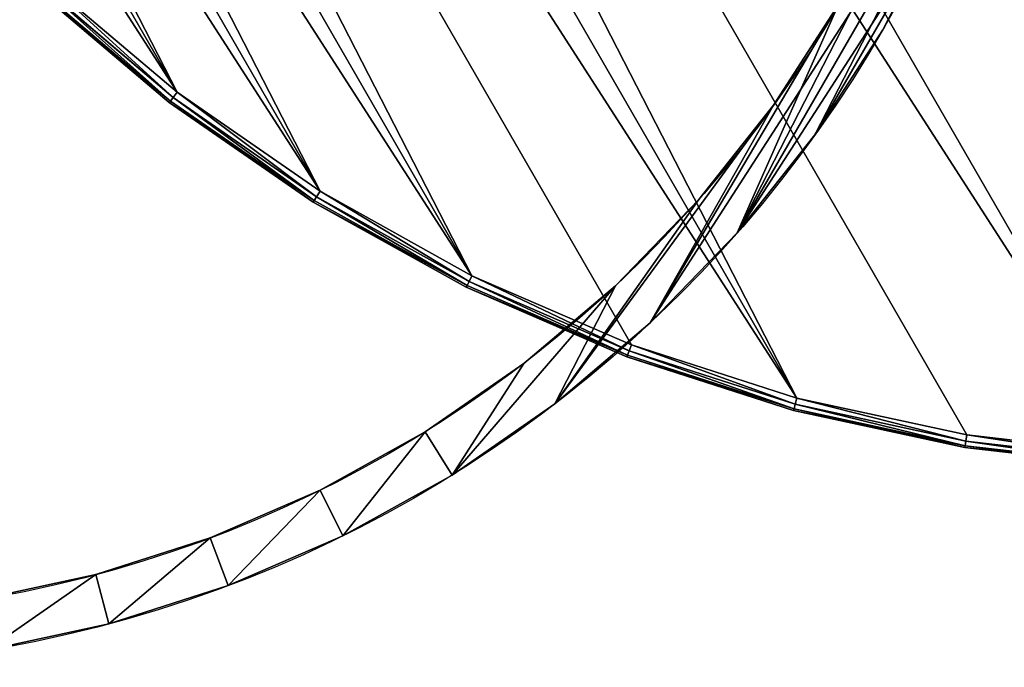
# Model space of a CAD drawing. Extents: x 0 to 457, y -4 to 453.
# Tile 3 of 256: x 156 to 233, y 33 to 84. Entities that reach past the tile are written whole.
import ezdxf

# ---------------------------------------------------------------- set-up
doc = ezdxf.new("R2010")
doc.units = 0
doc.layers.get('0').update_dxf_attribs({"color": 13, "linetype": 'CONTINUOUS'})

# ---------------------------------------------------------------- blocks, each defined once
blk = doc.blocks.new('GROUP_1')
for p, q in [((29.289, 170.711), (29.289, 170.711, 4)), ((32.118, 167.882), (32.118, 167.882, 4)), ((22.699, 163.439), (22.699, 163.439, 4)), ((25.791, 160.902), (25.791, 160.902, 4)), ((16.853, 155.557), (16.853, 155.557, 4)), ((20.179, 153.335), (20.179, 153.335, 4)), ((11.808, 147.14), (11.808, 147.14, 4)), ((15.336, 145.254), (15.336, 145.254, 4)), ((7.612, 138.268), (7.612, 138.268, 4)), ((11.308, 136.738), (11.308, 136.738, 4)), ((4.306, 129.028), (4.306, 129.028, 4)), ((8.134, 127.867), (8.134, 127.867, 4)), ((1.921, 119.509), (1.921, 119.509, 4)), ((5.845, 118.729), (5.845, 118.729, 4)), ((0.482, 109.802), (0.482, 109.802, 4)), ((4.462, 109.41), (4.462, 109.41, 4)), ((0, 100), (0, 100, 4))]:
    blk.add_line(p, q)
for centre, radius in [((100, 100), 100), ((100, 100, 4), 100), ((100, 100), 96), ((100, 100, 4), 96)]:
    blk.add_circle(centre, radius)
mesh = blk.add_polyface()
corners = [(0.482, 109.802), (0.482, 90.198), (0, 100), (1.921, 119.509), (1.921, 80.491), (4.306, 129.028), (4, 100), (4.462, 109.41), (7.612, 138.268), (5.845, 118.729), (8.134, 127.867), (11.808, 147.14), (11.308, 136.738), (15.336, 145.254), (16.853, 155.557), (20.179, 153.335), (22.699, 163.439), (25.791, 160.902), (29.289, 170.711), (32.118, 167.882), (36.561, 177.301), (39.098, 174.209), (44.443, 183.147), (46.665, 179.821), (52.86, 188.192), (54.746, 184.664), (61.732, 192.388), (63.262, 188.692), (70.972, 195.694), (72.133, 191.866), (80.491, 198.079), (81.271, 194.155), (90.198, 199.518), (90.59, 195.538), (100, 200), (100, 196), (109.802, 199.518), (109.41, 195.538), (118.729, 194.155), (119.509, 198.079), (127.867, 191.866), (129.028, 195.694), (136.738, 188.692), (138.268, 192.388), (145.254, 184.664), (147.14, 188.192), (153.335, 179.821), (155.557, 183.147), (160.902, 174.209), (163.439, 177.301), (167.882, 167.882), (170.711, 170.711), (174.209, 160.902), (177.301, 163.439), (179.821, 153.335), (183.147, 155.557), (184.664, 145.254), (188.192, 147.14), (188.692, 136.738), (192.388, 138.268), (191.866, 127.867), (194.155, 118.729), (195.694, 129.028), (195.538, 109.41), (196, 100), (198.079, 119.509), (4.306, 70.972), (4.462, 90.59), (7.612, 61.732), (5.845, 81.271), (8.134, 72.133), (11.808, 52.86), (11.308, 63.262), (15.336, 54.746), (16.853, 44.443), (20.179, 46.665), (22.699, 36.561), (25.791, 39.098), (29.289, 29.289), (32.118, 32.118), (36.561, 22.699), (39.098, 25.791), (44.443, 16.853), (46.665, 20.179), (52.86, 11.808), (54.746, 15.336), (61.732, 7.612), (63.262, 11.308), (70.972, 4.306), (72.133, 8.134), (80.491, 1.921), (81.271, 5.845), (90.198, 0.482), (90.59, 4.462), (100, 0), (100, 4), (109.802, 0.482), (109.41, 4.462), (118.729, 5.845), (119.509, 1.921), (127.867, 8.134), (129.028, 4.306), (136.738, 11.308), (138.268, 7.612), (145.254, 15.336), (147.14, 11.808), (153.335, 20.179), (155.557, 16.853), (160.902, 25.791), (163.439, 22.699), (167.882, 32.118), (170.711, 29.289), (174.209, 39.098), (177.301, 36.561), (179.821, 46.665), (183.147, 44.443), (184.664, 54.746), (188.192, 52.86), (188.692, 63.262), (192.388, 61.732), (191.866, 72.133), (194.155, 81.271), (195.694, 70.972), (195.538, 90.59), (198.079, 80.491), (199.518, 109.802), (199.518, 90.198), (200, 100)]
mesh.append_faces([[corners[k] for k in face] for face in [(0, 1, 2), (126, 125, 127)]], dxfattribs={"vtx0": -1})
mesh.append_faces([[corners[k] for k in face] for face in [(1, 3, 4), (6, 5, 7), (7, 8, 9), (9, 8, 10), (10, 11, 12), (12, 11, 13), (13, 14, 15), (15, 16, 17), (17, 18, 19), (19, 20, 21), (21, 22, 23), (23, 24, 25), (25, 26, 27), (27, 28, 29), (29, 30, 31), (31, 32, 33), (33, 34, 35), (35, 36, 37), (37, 36, 38), (38, 39, 40), (40, 41, 42), (42, 43, 44), (44, 45, 46), (46, 47, 48), (48, 49, 50), (50, 51, 52), (52, 53, 54), (54, 55, 56), (56, 57, 58), (58, 59, 60), (60, 59, 61), (61, 62, 63), (63, 62, 64), (66, 67, 68), (68, 70, 71), (71, 73, 74), (74, 75, 76), (76, 77, 78), (78, 79, 80), (80, 81, 82), (82, 83, 84), (84, 85, 86), (86, 87, 88), (88, 89, 90), (90, 91, 92), (92, 93, 94), (94, 95, 96), (96, 98, 99), (99, 100, 101), (101, 102, 103), (103, 104, 105), (105, 106, 107), (107, 108, 109), (109, 110, 111), (111, 112, 113), (113, 114, 115), (115, 116, 117), (117, 118, 119), (119, 121, 122), (122, 64, 124), (124, 125, 126)]], dxfattribs={"vtx0": -1, "vtx1": -1})
mesh.append_faces([[corners[k] for k in face] for face in [(4, 5, 6), (124, 64, 65)]], dxfattribs={"vtx0": -1, "vtx1": -1, "vtx2": -1})
mesh.append_faces([[corners[k] for k in face] for face in [(1, 0, 3), (4, 3, 5), (7, 5, 8), (10, 8, 11), (13, 11, 14), (15, 14, 16), (17, 16, 18), (19, 18, 20), (21, 20, 22), (23, 22, 24), (25, 24, 26), (27, 26, 28), (29, 28, 30), (31, 30, 32), (33, 32, 34), (35, 34, 36), (38, 36, 39), (40, 39, 41), (42, 41, 43), (44, 43, 45), (46, 45, 47), (48, 47, 49), (50, 49, 51), (52, 51, 53), (54, 53, 55), (56, 55, 57), (58, 57, 59), (61, 59, 62), (64, 62, 65), (6, 66, 4), (66, 6, 67), (68, 67, 69), (68, 69, 70), (71, 70, 72), (71, 72, 73), (74, 73, 75), (76, 75, 77), (78, 77, 79), (80, 79, 81), (82, 81, 83), (84, 83, 85), (86, 85, 87), (88, 87, 89), (90, 89, 91), (92, 91, 93), (94, 93, 95), (96, 95, 97), (96, 97, 98), (99, 98, 100), (101, 100, 102), (103, 102, 104), (105, 104, 106), (107, 106, 108), (109, 108, 110), (111, 110, 112), (113, 112, 114), (115, 114, 116), (117, 116, 118), (119, 118, 120), (119, 120, 121), (122, 121, 123), (122, 123, 64), (124, 65, 125)]], dxfattribs={"vtx0": -1, "vtx2": -1})
mesh = blk.add_polyface()
corners = [(0.482, 90.198, 4), (0.482, 109.802, 4), (0, 100, 4), (1.921, 80.491, 4), (1.921, 119.509, 4), (4.306, 70.972, 4), (4, 100, 4), (4.462, 90.59, 4), (7.612, 61.732, 4), (5.845, 81.271, 4), (8.134, 72.133, 4), (11.808, 52.86, 4), (11.308, 63.262, 4), (15.336, 54.746, 4), (16.853, 44.443, 4), (20.179, 46.665, 4), (22.699, 36.561, 4), (25.791, 39.098, 4), (29.289, 29.289, 4), (32.118, 32.118, 4), (36.561, 22.699, 4), (39.098, 25.791, 4), (44.443, 16.853, 4), (46.665, 20.179, 4), (52.86, 11.808, 4), (54.746, 15.336, 4), (61.732, 7.612, 4), (63.262, 11.308, 4), (70.972, 4.306, 4), (72.133, 8.134, 4), (80.491, 1.921, 4), (81.271, 5.845, 4), (90.198, 0.482, 4), (90.59, 4.462, 4), (100, 0, 4), (100, 4, 4), (109.802, 0.482, 4), (109.41, 4.462, 4), (118.729, 5.845, 4), (119.509, 1.921, 4), (127.867, 8.134, 4), (129.028, 4.306, 4), (136.738, 11.308, 4), (138.268, 7.612, 4), (145.254, 15.336, 4), (147.14, 11.808, 4), (153.335, 20.179, 4), (155.557, 16.853, 4), (160.902, 25.791, 4), (163.439, 22.699, 4), (167.882, 32.118, 4), (170.711, 29.289, 4), (174.209, 39.098, 4), (177.301, 36.561, 4), (179.821, 46.665, 4), (183.147, 44.443, 4), (184.664, 54.746, 4), (188.192, 52.86, 4), (188.692, 63.262, 4), (192.388, 61.732, 4), (191.866, 72.133, 4), (194.155, 81.271, 4), (195.694, 70.972, 4), (195.538, 90.59, 4), (196, 100, 4), (198.079, 80.491, 4), (4.306, 129.028, 4), (4.462, 109.41, 4), (7.612, 138.268, 4), (5.845, 118.729, 4), (8.134, 127.867, 4), (11.808, 147.14, 4), (11.308, 136.738, 4), (15.336, 145.254, 4), (16.853, 155.557, 4), (20.179, 153.335, 4), (22.699, 163.439, 4), (25.791, 160.902, 4), (29.289, 170.711, 4), (32.118, 167.882, 4), (36.561, 177.301, 4), (39.098, 174.209, 4), (44.443, 183.147, 4), (46.665, 179.821, 4), (52.86, 188.192, 4), (54.746, 184.664, 4), (61.732, 192.388, 4), (63.262, 188.692, 4), (70.972, 195.694, 4), (72.133, 191.866, 4), (80.491, 198.079, 4), (81.271, 194.155, 4), (90.198, 199.518, 4), (90.59, 195.538, 4), (100, 200, 4), (100, 196, 4), (109.41, 195.538, 4), (109.802, 199.518, 4), (118.729, 194.155, 4), (119.509, 198.079, 4), (127.867, 191.866, 4), (129.028, 195.694, 4), (136.738, 188.692, 4), (138.268, 192.388, 4), (145.254, 184.664, 4), (147.14, 188.192, 4), (153.335, 179.821, 4), (155.557, 183.147, 4), (160.902, 174.209, 4), (163.439, 177.301, 4), (167.882, 167.882, 4), (170.711, 170.711, 4), (174.209, 160.902, 4), (177.301, 163.439, 4), (179.821, 153.335, 4), (183.147, 155.557, 4), (184.664, 145.254, 4), (188.192, 147.14, 4), (188.692, 136.738, 4), (192.388, 138.268, 4), (191.866, 127.867, 4), (194.155, 118.729, 4), (195.694, 129.028, 4), (195.538, 109.41, 4), (198.079, 119.509, 4), (199.518, 90.198, 4), (199.518, 109.802, 4), (200, 100, 4)]
mesh.append_faces([[corners[k] for k in face] for face in [(0, 1, 2), (126, 125, 127)]], dxfattribs={"vtx0": -1})
mesh.append_faces([[corners[k] for k in face] for face in [(1, 3, 4), (6, 5, 7), (7, 8, 9), (9, 8, 10), (10, 11, 12), (12, 11, 13), (13, 14, 15), (15, 16, 17), (17, 18, 19), (19, 20, 21), (21, 22, 23), (23, 24, 25), (25, 26, 27), (27, 28, 29), (29, 30, 31), (31, 32, 33), (33, 34, 35), (35, 36, 37), (37, 36, 38), (38, 39, 40), (40, 41, 42), (42, 43, 44), (44, 45, 46), (46, 47, 48), (48, 49, 50), (50, 51, 52), (52, 53, 54), (54, 55, 56), (56, 57, 58), (58, 59, 60), (60, 59, 61), (61, 62, 63), (63, 62, 64), (66, 67, 68), (68, 70, 71), (71, 73, 74), (74, 75, 76), (76, 77, 78), (78, 79, 80), (80, 81, 82), (82, 83, 84), (84, 85, 86), (86, 87, 88), (88, 89, 90), (90, 91, 92), (92, 93, 94), (94, 96, 97), (97, 98, 99), (99, 100, 101), (101, 102, 103), (103, 104, 105), (105, 106, 107), (107, 108, 109), (109, 110, 111), (111, 112, 113), (113, 114, 115), (115, 116, 117), (117, 118, 119), (119, 121, 122), (122, 64, 124), (124, 125, 126)]], dxfattribs={"vtx0": -1, "vtx1": -1})
mesh.append_faces([[corners[k] for k in face] for face in [(4, 5, 6), (124, 64, 65)]], dxfattribs={"vtx0": -1, "vtx1": -1, "vtx2": -1})
mesh.append_faces([[corners[k] for k in face] for face in [(1, 0, 3), (4, 3, 5), (7, 5, 8), (10, 8, 11), (13, 11, 14), (15, 14, 16), (17, 16, 18), (19, 18, 20), (21, 20, 22), (23, 22, 24), (25, 24, 26), (27, 26, 28), (29, 28, 30), (31, 30, 32), (33, 32, 34), (35, 34, 36), (38, 36, 39), (40, 39, 41), (42, 41, 43), (44, 43, 45), (46, 45, 47), (48, 47, 49), (50, 49, 51), (52, 51, 53), (54, 53, 55), (56, 55, 57), (58, 57, 59), (61, 59, 62), (64, 62, 65), (6, 66, 4), (66, 6, 67), (68, 67, 69), (68, 69, 70), (71, 70, 72), (71, 72, 73), (74, 73, 75), (76, 75, 77), (78, 77, 79), (80, 79, 81), (82, 81, 83), (84, 83, 85), (86, 85, 87), (88, 87, 89), (90, 89, 91), (92, 91, 93), (94, 93, 95), (94, 95, 96), (97, 96, 98), (99, 98, 100), (101, 100, 102), (103, 102, 104), (105, 104, 106), (107, 106, 108), (109, 108, 110), (111, 110, 112), (113, 112, 114), (115, 114, 116), (117, 116, 118), (119, 118, 120), (119, 120, 121), (122, 121, 123), (122, 123, 64), (124, 65, 125)]], dxfattribs={"vtx0": -1, "vtx2": -1})
mesh = blk.add_polyface()
corners = [(29.289, 170.711, 4), (36.561, 177.301), (29.289, 170.711), (36.561, 177.301, 4)]
mesh.append_faces([[corners[k] for k in face] for face in [(0, 1, 2), (1, 0, 3)]], dxfattribs={"vtx0": -1})
mesh = blk.add_polyface()
corners = [(39.098, 174.209, 4), (32.118, 167.882), (39.098, 174.209), (32.118, 167.882, 4)]
mesh.append_faces([[corners[k] for k in face] for face in [(0, 1, 2), (1, 0, 3)]], dxfattribs={"vtx0": -1})
mesh = blk.add_polyface()
corners = [(29.289, 170.711, 4), (22.699, 163.439), (22.699, 163.439, 4), (29.289, 170.711)]
mesh.append_faces([[corners[k] for k in face] for face in [(0, 1, 2), (1, 0, 3)]], dxfattribs={"vtx0": -1})
mesh = blk.add_polyface()
corners = [(32.118, 167.882), (25.791, 160.902, 4), (25.791, 160.902), (32.118, 167.882, 4)]
mesh.append_faces([[corners[k] for k in face] for face in [(0, 1, 2), (1, 0, 3)]], dxfattribs={"vtx0": -1})
mesh = blk.add_polyface()
corners = [(22.699, 163.439, 4), (16.853, 155.557), (16.853, 155.557, 4), (22.699, 163.439)]
mesh.append_faces([[corners[k] for k in face] for face in [(0, 1, 2), (1, 0, 3)]], dxfattribs={"vtx0": -1})
mesh = blk.add_polyface()
corners = [(25.791, 160.902), (20.179, 153.335, 4), (20.179, 153.335), (25.791, 160.902, 4)]
mesh.append_faces([[corners[k] for k in face] for face in [(0, 1, 2), (1, 0, 3)]], dxfattribs={"vtx0": -1})
mesh = blk.add_polyface()
corners = [(16.853, 155.557, 4), (11.808, 147.14), (11.808, 147.14, 4), (16.853, 155.557)]
mesh.append_faces([[corners[k] for k in face] for face in [(0, 1, 2), (1, 0, 3)]], dxfattribs={"vtx0": -1})
mesh = blk.add_polyface()
corners = [(20.179, 153.335), (15.336, 145.254, 4), (15.336, 145.254), (20.179, 153.335, 4)]
mesh.append_faces([[corners[k] for k in face] for face in [(0, 1, 2), (1, 0, 3)]], dxfattribs={"vtx0": -1})
mesh = blk.add_polyface()
corners = [(11.808, 147.14, 4), (7.612, 138.268), (7.612, 138.268, 4), (11.808, 147.14)]
mesh.append_faces([[corners[k] for k in face] for face in [(0, 1, 2), (1, 0, 3)]], dxfattribs={"vtx0": -1})
mesh = blk.add_polyface()
corners = [(15.336, 145.254), (11.308, 136.738, 4), (11.308, 136.738), (15.336, 145.254, 4)]
mesh.append_faces([[corners[k] for k in face] for face in [(0, 1, 2), (1, 0, 3)]], dxfattribs={"vtx0": -1})
mesh = blk.add_polyface()
corners = [(7.612, 138.268, 4), (4.306, 129.028), (4.306, 129.028, 4), (7.612, 138.268)]
mesh.append_faces([[corners[k] for k in face] for face in [(0, 1, 2), (1, 0, 3)]], dxfattribs={"vtx0": -1})
mesh = blk.add_polyface()
corners = [(11.308, 136.738), (8.134, 127.867, 4), (8.134, 127.867), (11.308, 136.738, 4)]
mesh.append_faces([[corners[k] for k in face] for face in [(0, 1, 2), (1, 0, 3)]], dxfattribs={"vtx0": -1})
mesh = blk.add_polyface()
corners = [(4.306, 129.028, 4), (1.921, 119.509), (1.921, 119.509, 4), (4.306, 129.028)]
mesh.append_faces([[corners[k] for k in face] for face in [(0, 1, 2), (1, 0, 3)]], dxfattribs={"vtx0": -1})
mesh = blk.add_polyface()
corners = [(8.134, 127.867), (5.845, 118.729, 4), (5.845, 118.729), (8.134, 127.867, 4)]
mesh.append_faces([[corners[k] for k in face] for face in [(0, 1, 2), (1, 0, 3)]], dxfattribs={"vtx0": -1})
mesh = blk.add_polyface()
corners = [(1.921, 119.509, 4), (0.482, 109.802), (0.482, 109.802, 4), (1.921, 119.509)]
mesh.append_faces([[corners[k] for k in face] for face in [(0, 1, 2), (1, 0, 3)]], dxfattribs={"vtx0": -1})
mesh = blk.add_polyface()
corners = [(5.845, 118.729), (4.462, 109.41, 4), (4.462, 109.41), (5.845, 118.729, 4)]
mesh.append_faces([[corners[k] for k in face] for face in [(0, 1, 2), (1, 0, 3)]], dxfattribs={"vtx0": -1})
mesh = blk.add_polyface()
corners = [(0.482, 109.802, 4), (0, 100), (0, 100, 4), (0.482, 109.802)]
mesh.append_faces([[corners[k] for k in face] for face in [(0, 1, 2), (1, 0, 3)]], dxfattribs={"vtx0": -1})
mesh = blk.add_polyface()
corners = [(4.462, 109.41), (4, 100, 4), (4, 100), (4.462, 109.41, 4)]
mesh.append_faces([[corners[k] for k in face] for face in [(0, 1, 2), (1, 0, 3)]], dxfattribs={"vtx0": -1})
mesh = blk.add_polyface()
corners = [(0, 100, 4), (0.482, 90.198), (0.482, 90.198, 4), (0, 100)]
mesh.append_faces([[corners[k] for k in face] for face in [(0, 1, 2), (1, 0, 3)]], dxfattribs={"vtx0": -1})
blk = doc.blocks.new('GROUP_14')
for p, q in [((29.289, 170.711), (29.289, 170.711, 67)), ((22.699, 163.439), (22.699, 163.439, 67)), ((16.853, 155.557), (16.853, 155.557, 67)), ((11.808, 147.14), (11.808, 147.14, 67)), ((7.612, 138.268), (7.612, 138.268, 67)), ((4.306, 129.028), (4.306, 129.028, 67)), ((1.921, 119.509), (1.921, 119.509, 67)), ((0.482, 109.802), (0.482, 109.802, 67)), ((0, 100), (0, 100, 67))]:
    blk.add_line(p, q)
for centre in [(100, 100), (100, 100, 67)]:
    blk.add_circle(centre, 100)
mesh = blk.add_polyface()
corners = [(29.289, 170.711, 67), (36.561, 177.301), (29.289, 170.711), (36.561, 177.301, 67)]
mesh.append_faces([[corners[k] for k in face] for face in [(0, 1, 2), (1, 0, 3)]], dxfattribs={"vtx0": -1})
mesh = blk.add_polyface()
corners = [(29.289, 170.711, 67), (22.699, 163.439), (22.699, 163.439, 67), (29.289, 170.711)]
mesh.append_faces([[corners[k] for k in face] for face in [(0, 1, 2), (1, 0, 3)]], dxfattribs={"vtx0": -1})
mesh = blk.add_polyface()
corners = [(22.699, 163.439, 67), (16.853, 155.557), (16.853, 155.557, 67), (22.699, 163.439)]
mesh.append_faces([[corners[k] for k in face] for face in [(0, 1, 2), (1, 0, 3)]], dxfattribs={"vtx0": -1})
mesh = blk.add_polyface()
corners = [(16.853, 155.557, 67), (11.808, 147.14), (11.808, 147.14, 67), (16.853, 155.557)]
mesh.append_faces([[corners[k] for k in face] for face in [(0, 1, 2), (1, 0, 3)]], dxfattribs={"vtx0": -1})
mesh = blk.add_polyface()
corners = [(11.808, 147.14, 67), (7.612, 138.268), (7.612, 138.268, 67), (11.808, 147.14)]
mesh.append_faces([[corners[k] for k in face] for face in [(0, 1, 2), (1, 0, 3)]], dxfattribs={"vtx0": -1})
mesh = blk.add_polyface()
corners = [(7.612, 138.268, 67), (4.306, 129.028), (4.306, 129.028, 67), (7.612, 138.268)]
mesh.append_faces([[corners[k] for k in face] for face in [(0, 1, 2), (1, 0, 3)]], dxfattribs={"vtx0": -1})
mesh = blk.add_polyface()
corners = [(4.306, 129.028, 67), (1.921, 119.509), (1.921, 119.509, 67), (4.306, 129.028)]
mesh.append_faces([[corners[k] for k in face] for face in [(0, 1, 2), (1, 0, 3)]], dxfattribs={"vtx0": -1})
mesh = blk.add_polyface()
corners = [(1.921, 119.509, 67), (0.482, 109.802), (0.482, 109.802, 67), (1.921, 119.509)]
mesh.append_faces([[corners[k] for k in face] for face in [(0, 1, 2), (1, 0, 3)]], dxfattribs={"vtx0": -1})
mesh = blk.add_polyface()
corners = [(0.482, 109.802, 67), (0, 100), (0, 100, 67), (0.482, 109.802)]
mesh.append_faces([[corners[k] for k in face] for face in [(0, 1, 2), (1, 0, 3)]], dxfattribs={"vtx0": -1})
mesh = blk.add_polyface()
corners = [(0, 100, 67), (0.482, 90.198), (0.482, 90.198, 67), (0, 100)]
mesh.append_faces([[corners[k] for k in face] for face in [(0, 1, 2), (1, 0, 3)]], dxfattribs={"vtx0": -1})
blk = doc.blocks.new('COMPONENT_9')
for name, p in [('GROUP_1', (0, 0)), ('GROUP_14', (0, 0, 89)), ('GROUP_1', (0, 0, 156)), ('GROUP_1', (0, 0, 71)), ('GROUP_14', (0, 0, 4)), ('GROUP_1', (0, 0, 85))]:
    blk.add_blockref(name, p)
blk = doc.blocks.new('GROUP_3')
for p, q in [((10.657, 86.424, 25), (6.028, 99.36, 25)), ((6.028, 99.36, 1), (10.657, 86.424, 1)), ((10.781, 86.476, 0.5), (6.157, 99.399, 0.5)), ((10.781, 86.476, 25.5), (6.157, 99.399, 25.5)), ((11.119, 86.616, 0.134), (6.507, 99.505, 0.134)), ((11.119, 86.616, 25.866), (6.507, 99.505, 25.866)), ((6.986, 99.651), (11.582, 86.807)), ((6.986, 99.651, 26), (11.582, 86.807, 26)), ((11.119, 86.616, 0.134), (10.781, 86.476, 0.5)), ((11.119, 86.616, 25.866), (10.781, 86.476, 25.5)), ((11.582, 86.807), (11.119, 86.616, 0.134)), ((11.582, 86.807, 26), (11.119, 86.616, 25.866)), ((16.973, 74.24, 0.134), (11.119, 86.616, 0.134)), ((16.973, 74.24, 25.866), (11.119, 86.616, 25.866)), ((11.582, 86.807), (17.414, 74.476)), ((11.582, 86.807, 26), (17.414, 74.476, 26)), ((10.781, 86.476, 0.5), (10.657, 86.424, 1)), ((10.781, 86.476, 25.5), (10.657, 86.424, 25)), ((16.531, 74.004, 25), (10.657, 86.424, 25)), ((10.657, 86.424, 1), (10.657, 86.424, 25)), ((10.657, 86.424, 1), (16.531, 74.004, 1)), ((16.649, 74.068, 0.5), (10.781, 86.476, 0.5)), ((16.649, 74.068, 25.5), (10.781, 86.476, 25.5)), ((16.973, 74.24, 0.134), (16.649, 74.068, 0.5)), ((16.973, 74.24, 25.866), (16.649, 74.068, 25.5)), ((17.414, 74.476), (16.973, 74.24, 0.134)), ((17.414, 74.476, 26), (16.973, 74.24, 25.866)), ((24.01, 62.498, 0.134), (16.973, 74.24, 0.134)), ((24.01, 62.498, 25.866), (16.973, 74.24, 25.866)), ((17.414, 74.476), (24.427, 62.776)), ((17.414, 74.476, 26), (24.427, 62.776, 26)), ((16.649, 74.068, 0.5), (16.531, 74.004, 1)), ((16.649, 74.068, 25.5), (16.531, 74.004, 25)), ((16.531, 74.004, 1), (16.531, 74.004, 25)), ((23.594, 62.22, 25), (16.531, 74.004, 25)), ((16.531, 74.004, 1), (23.594, 62.22, 1)), ((23.706, 62.295, 0.5), (16.649, 74.068, 0.5)), ((23.706, 62.295, 25.5), (16.649, 74.068, 25.5)), ((24.427, 62.776), (24.01, 62.498, 0.134)), ((24.427, 62.776, 26), (24.01, 62.498, 25.866)), ((24.427, 62.776), (32.552, 51.82)), ((24.427, 62.776, 26), (32.552, 51.82, 26)), ((23.706, 62.295, 0.5), (23.594, 62.22, 1)), ((23.706, 62.295, 25.5), (23.594, 62.22, 25)), ((31.779, 51.185, 25), (23.594, 62.22, 25)), ((23.594, 62.22, 1), (23.594, 62.22, 25)), ((23.594, 62.22, 1), (31.779, 51.185, 1)), ((24.01, 62.498, 0.134), (23.706, 62.295, 0.5)), ((24.01, 62.498, 25.866), (23.706, 62.295, 25.5)), ((31.882, 51.27, 0.5), (23.706, 62.295, 0.5)), ((31.882, 51.27, 25.5), (23.706, 62.295, 25.5)), ((32.166, 51.503, 0.134), (24.01, 62.498, 0.134)), ((32.166, 51.503, 25.866), (24.01, 62.498, 25.866)), ((32.552, 51.82), (32.166, 51.503, 0.134)), ((32.552, 51.82, 26), (32.166, 51.503, 25.866)), ((32.552, 51.82), (41.713, 41.713)), ((32.552, 51.82, 26), (41.713, 41.713, 26)), ((31.882, 51.27, 0.5), (31.779, 51.185, 1)), ((31.882, 51.27, 25.5), (31.779, 51.185, 25)), ((41.005, 41.005, 25), (31.779, 51.185, 25)), ((31.779, 51.185, 1), (31.779, 51.185, 25)), ((31.779, 51.185, 1), (41.005, 41.005, 1)), ((32.166, 51.503, 0.134), (31.882, 51.27, 0.5)), ((32.166, 51.503, 25.866), (31.882, 51.27, 25.5)), ((41.1, 41.1, 0.5), (31.882, 51.27, 0.5)), ((41.1, 41.1, 25.5), (31.882, 51.27, 25.5)), ((41.359, 41.359, 0.134), (32.166, 51.503, 0.134)), ((41.359, 41.359, 25.866), (32.166, 51.503, 25.866)), ((41.1, 41.1, 0.5), (41.005, 41.005, 1)), ((41.1, 41.1, 25.5), (41.005, 41.005, 25)), ((41.005, 41.005, 1), (41.005, 41.005, 25)), ((51.185, 31.779, 25), (41.005, 41.005, 25)), ((41.005, 41.005, 1), (51.185, 31.779, 1)), ((41.359, 41.359, 0.134), (41.1, 41.1, 0.5)), ((41.359, 41.359, 25.866), (41.1, 41.1, 25.5)), ((51.27, 31.882, 0.5), (41.1, 41.1, 0.5)), ((51.27, 31.882, 25.5), (41.1, 41.1, 25.5)), ((41.713, 41.713), (41.359, 41.359, 0.134)), ((41.713, 41.713, 26), (41.359, 41.359, 25.866)), ((51.503, 32.166, 0.134), (41.359, 41.359, 0.134)), ((51.503, 32.166, 25.866), (41.359, 41.359, 25.866)), ((41.713, 41.713), (51.82, 32.552)), ((41.713, 41.713, 26), (51.82, 32.552, 26)), ((51.82, 32.552), (51.503, 32.166, 0.134)), ((51.82, 32.552, 26), (51.503, 32.166, 25.866)), ((51.82, 32.552), (62.776, 24.427)), ((51.82, 32.552, 26), (62.776, 24.427, 26)), ((51.27, 31.882, 0.5), (51.185, 31.779, 1)), ((51.27, 31.882, 25.5), (51.185, 31.779, 25)), ((62.22, 23.594, 25), (51.185, 31.779, 25)), ((51.185, 31.779, 1), (51.185, 31.779, 25)), ((51.185, 31.779, 1), (62.22, 23.594, 1)), ((51.503, 32.166, 0.134), (51.27, 31.882, 0.5)), ((51.503, 32.166, 25.866), (51.27, 31.882, 25.5)), ((62.295, 23.706, 0.5), (51.27, 31.882, 0.5)), ((62.295, 23.706, 25.5), (51.27, 31.882, 25.5)), ((62.498, 24.01, 0.134), (51.503, 32.166, 0.134)), ((62.498, 24.01, 25.866), (51.503, 32.166, 25.866))]:
    blk.add_line(p, q)
mesh = blk.add_polyface()
corners = [(1.671, 153.624), (1.671, 126.376), (1.001, 140), (3.672, 167.117), (3.672, 112.883), (6.986, 180.349), (6.986, 99.651), (11.582, 193.193), (11.582, 86.807), (17.414, 205.524), (17.414, 74.476), (24.427, 217.224), (24.427, 62.776), (32.552, 228.18), (32.552, 51.82), (41.713, 41.713), (41.713, 238.287), (51.82, 247.448), (51.82, 32.552), (62.776, 24.427), (62.776, 255.573), (74.476, 17.414), (74.476, 262.586), (86.807, 268.418), (86.807, 11.582), (99.651, 273.014), (99.651, 6.986), (112.883, 276.328), (112.883, 3.672), (126.376, 278.329), (126.376, 1.671), (140, 278.999), (140, 1.001), (153.624, 278.329), (153.624, 1.671), (167.117, 276.328), (167.117, 3.672), (180.349, 273.014), (180.349, 6.986), (193.193, 11.582), (193.193, 268.418), (205.524, 262.586), (205.524, 17.414), (217.224, 255.573), (217.224, 24.427), (228.18, 247.448), (228.18, 32.552), (238.287, 238.287), (238.287, 41.713), (247.448, 228.18), (247.448, 51.82), (255.573, 62.776), (255.573, 217.224), (262.586, 74.476), (262.586, 205.524), (268.418, 193.193), (268.418, 86.807), (273.014, 180.349), (273.014, 99.651), (276.328, 167.117), (276.328, 112.883), (278.329, 153.624), (278.329, 126.376), (278.999, 140)]
mesh.append_faces([[corners[k] for k in face] for face in [(0, 1, 2), (62, 61, 63)]], dxfattribs={"vtx0": -1})
mesh.append_faces([[corners[k] for k in face] for face in [(1, 3, 4), (4, 5, 6), (6, 7, 8), (8, 9, 10), (10, 11, 12), (12, 13, 14), (14, 13, 15), (15, 17, 18), (18, 17, 19), (19, 20, 21), (21, 23, 24), (24, 25, 26), (26, 27, 28), (28, 29, 30), (30, 31, 32), (32, 33, 34), (34, 35, 36), (36, 37, 38), (38, 37, 39), (39, 41, 42), (42, 43, 44), (44, 45, 46), (46, 47, 48), (48, 49, 50), (50, 49, 51), (51, 52, 53), (53, 55, 56), (56, 57, 58), (58, 59, 60), (60, 61, 62)]], dxfattribs={"vtx0": -1, "vtx1": -1})
mesh.append_faces([[corners[k] for k in face] for face in [(1, 0, 3), (4, 3, 5), (6, 5, 7), (8, 7, 9), (10, 9, 11), (12, 11, 13), (15, 13, 16), (15, 16, 17), (19, 17, 20), (21, 20, 22), (21, 22, 23), (24, 23, 25), (26, 25, 27), (28, 27, 29), (30, 29, 31), (32, 31, 33), (34, 33, 35), (36, 35, 37), (39, 37, 40), (39, 40, 41), (42, 41, 43), (44, 43, 45), (46, 45, 47), (48, 47, 49), (51, 49, 52), (53, 52, 54), (53, 54, 55), (56, 55, 57), (58, 57, 59), (60, 59, 61)]], dxfattribs={"vtx0": -1, "vtx2": -1})
mesh = blk.add_polyface()
corners = [(1.671, 126.376, 26), (1.671, 153.624, 26), (1.001, 140, 26), (3.672, 112.883, 26), (3.672, 167.117, 26), (6.986, 99.651, 26), (6.986, 180.349, 26), (11.582, 86.807, 26), (11.582, 193.193, 26), (17.414, 74.476, 26), (17.414, 205.524, 26), (24.427, 62.776, 26), (24.427, 217.224, 26), (32.552, 228.18, 26), (32.552, 51.82, 26), (41.713, 41.713, 26), (41.713, 238.287, 26), (51.82, 247.448, 26), (51.82, 32.552, 26), (62.776, 24.427, 26), (62.776, 255.573, 26), (74.476, 17.414, 26), (74.476, 262.586, 26), (86.807, 268.418, 26), (86.807, 11.582, 26), (99.651, 273.014, 26), (99.651, 6.986, 26), (112.883, 3.672, 26), (112.883, 276.328, 26), (126.376, 1.671, 26), (126.376, 278.329, 26), (140, 1.001, 26), (140, 278.999, 26), (153.624, 1.671, 26), (153.624, 278.329, 26), (167.117, 3.672, 26), (167.117, 276.328, 26), (180.349, 6.986, 26), (180.349, 273.014, 26), (193.193, 11.582, 26), (193.193, 268.418, 26), (205.524, 262.586, 26), (205.524, 17.414, 26), (217.224, 24.427, 26), (217.224, 255.573, 26), (228.18, 247.448, 26), (228.18, 32.552, 26), (238.287, 41.713, 26), (238.287, 238.287, 26), (247.448, 228.18, 26), (247.448, 51.82, 26), (255.573, 62.776, 26), (255.573, 217.224, 26), (262.586, 74.476, 26), (262.586, 205.524, 26), (268.418, 193.193, 26), (268.418, 86.807, 26), (273.014, 99.651, 26), (273.014, 180.349, 26), (276.328, 167.117, 26), (276.328, 112.883, 26), (278.329, 126.376, 26), (278.329, 153.624, 26), (278.999, 140, 26)]
mesh.append_faces([[corners[k] for k in face] for face in [(0, 1, 2), (62, 61, 63)]], dxfattribs={"vtx0": -1})
mesh.append_faces([[corners[k] for k in face] for face in [(1, 3, 4), (4, 5, 6), (6, 7, 8), (8, 9, 10), (10, 11, 12), (12, 11, 13), (13, 15, 16), (16, 15, 17), (17, 19, 20), (20, 21, 22), (22, 21, 23), (23, 24, 25), (25, 27, 28), (28, 29, 30), (30, 31, 32), (32, 33, 34), (34, 35, 36), (36, 37, 38), (38, 39, 40), (40, 39, 41), (41, 43, 44), (44, 43, 45), (45, 47, 48), (48, 47, 49), (49, 51, 52), (52, 53, 54), (54, 53, 55), (55, 57, 58), (58, 57, 59), (59, 61, 62)]], dxfattribs={"vtx0": -1, "vtx1": -1})
mesh.append_faces([[corners[k] for k in face] for face in [(1, 0, 3), (4, 3, 5), (6, 5, 7), (8, 7, 9), (10, 9, 11), (13, 11, 14), (13, 14, 15), (17, 15, 18), (17, 18, 19), (20, 19, 21), (23, 21, 24), (25, 24, 26), (25, 26, 27), (28, 27, 29), (30, 29, 31), (32, 31, 33), (34, 33, 35), (36, 35, 37), (38, 37, 39), (41, 39, 42), (41, 42, 43), (45, 43, 46), (45, 46, 47), (49, 47, 50), (49, 50, 51), (52, 51, 53), (55, 53, 56), (55, 56, 57), (59, 57, 60), (59, 60, 61)]], dxfattribs={"vtx0": -1, "vtx2": -1})
mesh = blk.add_polyface()
corners = [(6.028, 99.36, 1), (10.781, 86.476, 0.5), (10.657, 86.424, 1), (6.157, 99.399, 0.5)]
mesh.append_faces([[corners[k] for k in face] for face in [(0, 1, 2), (1, 0, 3)]], dxfattribs={"vtx0": -1})
mesh = blk.add_polyface()
corners = [(10.781, 86.476, 25.5), (6.028, 99.36, 25), (10.657, 86.424, 25), (6.157, 99.399, 25.5)]
mesh.append_faces([[corners[k] for k in face] for face in [(0, 1, 2), (1, 0, 3)]], dxfattribs={"vtx0": -1})
mesh = blk.add_polyface()
corners = [(6.028, 99.36, 25), (10.657, 86.424, 1), (10.657, 86.424, 25), (6.028, 99.36, 1)]
mesh.append_faces([[corners[k] for k in face] for face in [(0, 1, 2), (1, 0, 3)]], dxfattribs={"vtx0": -1})
mesh = blk.add_polyface()
corners = [(6.507, 99.505, 0.134), (10.781, 86.476, 0.5), (6.157, 99.399, 0.5), (11.119, 86.616, 0.134)]
mesh.append_faces([[corners[k] for k in face] for face in [(0, 1, 2), (1, 0, 3)]], dxfattribs={"vtx0": -1})
mesh = blk.add_polyface()
corners = [(10.781, 86.476, 25.5), (6.507, 99.505, 25.866), (6.157, 99.399, 25.5), (11.119, 86.616, 25.866)]
mesh.append_faces([[corners[k] for k in face] for face in [(0, 1, 2), (1, 0, 3)]], dxfattribs={"vtx0": -1})
mesh = blk.add_polyface()
corners = [(6.986, 99.651), (11.119, 86.616, 0.134), (6.507, 99.505, 0.134), (11.582, 86.807)]
mesh.append_faces([[corners[k] for k in face] for face in [(0, 1, 2), (1, 0, 3)]], dxfattribs={"vtx0": -1})
mesh = blk.add_polyface()
corners = [(11.119, 86.616, 25.866), (6.986, 99.651, 26), (6.507, 99.505, 25.866), (11.582, 86.807, 26)]
mesh.append_faces([[corners[k] for k in face] for face in [(0, 1, 2), (1, 0, 3)]], dxfattribs={"vtx0": -1})
mesh = blk.add_polyface()
corners = [(11.119, 86.616, 0.134), (16.649, 74.068, 0.5), (10.781, 86.476, 0.5), (16.973, 74.24, 0.134)]
mesh.append_faces([[corners[k] for k in face] for face in [(0, 1, 2), (1, 0, 3)]], dxfattribs={"vtx0": -1})
mesh = blk.add_polyface()
corners = [(16.649, 74.068, 25.5), (11.119, 86.616, 25.866), (10.781, 86.476, 25.5), (16.973, 74.24, 25.866)]
mesh.append_faces([[corners[k] for k in face] for face in [(0, 1, 2), (1, 0, 3)]], dxfattribs={"vtx0": -1})
mesh = blk.add_polyface()
corners = [(11.582, 86.807), (16.973, 74.24, 0.134), (11.119, 86.616, 0.134), (17.414, 74.476)]
mesh.append_faces([[corners[k] for k in face] for face in [(0, 1, 2), (1, 0, 3)]], dxfattribs={"vtx0": -1})
mesh = blk.add_polyface()
corners = [(16.973, 74.24, 25.866), (11.582, 86.807, 26), (11.119, 86.616, 25.866), (17.414, 74.476, 26)]
mesh.append_faces([[corners[k] for k in face] for face in [(0, 1, 2), (1, 0, 3)]], dxfattribs={"vtx0": -1})
mesh = blk.add_polyface()
corners = [(10.657, 86.424, 1), (16.649, 74.068, 0.5), (16.531, 74.004, 1), (10.781, 86.476, 0.5)]
mesh.append_faces([[corners[k] for k in face] for face in [(0, 1, 2), (1, 0, 3)]], dxfattribs={"vtx0": -1})
mesh = blk.add_polyface()
corners = [(16.649, 74.068, 25.5), (10.657, 86.424, 25), (16.531, 74.004, 25), (10.781, 86.476, 25.5)]
mesh.append_faces([[corners[k] for k in face] for face in [(0, 1, 2), (1, 0, 3)]], dxfattribs={"vtx0": -1})
mesh = blk.add_polyface()
corners = [(10.657, 86.424, 25), (16.531, 74.004, 1), (16.531, 74.004, 25), (10.657, 86.424, 1)]
mesh.append_faces([[corners[k] for k in face] for face in [(0, 1, 2), (1, 0, 3)]], dxfattribs={"vtx0": -1})
mesh = blk.add_polyface()
corners = [(16.973, 74.24, 0.134), (23.706, 62.295, 0.5), (16.649, 74.068, 0.5), (24.01, 62.498, 0.134)]
mesh.append_faces([[corners[k] for k in face] for face in [(0, 1, 2), (1, 0, 3)]], dxfattribs={"vtx0": -1})
mesh = blk.add_polyface()
corners = [(23.706, 62.295, 25.5), (16.973, 74.24, 25.866), (16.649, 74.068, 25.5), (24.01, 62.498, 25.866)]
mesh.append_faces([[corners[k] for k in face] for face in [(0, 1, 2), (1, 0, 3)]], dxfattribs={"vtx0": -1})
mesh = blk.add_polyface()
corners = [(17.414, 74.476), (24.01, 62.498, 0.134), (16.973, 74.24, 0.134), (24.427, 62.776)]
mesh.append_faces([[corners[k] for k in face] for face in [(0, 1, 2), (1, 0, 3)]], dxfattribs={"vtx0": -1})
mesh = blk.add_polyface()
corners = [(24.01, 62.498, 25.866), (17.414, 74.476, 26), (16.973, 74.24, 25.866), (24.427, 62.776, 26)]
mesh.append_faces([[corners[k] for k in face] for face in [(0, 1, 2), (1, 0, 3)]], dxfattribs={"vtx0": -1})
mesh = blk.add_polyface()
corners = [(16.531, 74.004, 1), (23.706, 62.295, 0.5), (23.594, 62.22, 1), (16.649, 74.068, 0.5)]
mesh.append_faces([[corners[k] for k in face] for face in [(0, 1, 2), (1, 0, 3)]], dxfattribs={"vtx0": -1})
mesh = blk.add_polyface()
corners = [(23.706, 62.295, 25.5), (16.531, 74.004, 25), (23.594, 62.22, 25), (16.649, 74.068, 25.5)]
mesh.append_faces([[corners[k] for k in face] for face in [(0, 1, 2), (1, 0, 3)]], dxfattribs={"vtx0": -1})
mesh = blk.add_polyface()
corners = [(16.531, 74.004, 25), (23.594, 62.22, 1), (23.594, 62.22, 25), (16.531, 74.004, 1)]
mesh.append_faces([[corners[k] for k in face] for face in [(0, 1, 2), (1, 0, 3)]], dxfattribs={"vtx0": -1})
mesh = blk.add_polyface()
corners = [(24.427, 62.776), (32.166, 51.503, 0.134), (24.01, 62.498, 0.134), (32.552, 51.82)]
mesh.append_faces([[corners[k] for k in face] for face in [(0, 1, 2), (1, 0, 3)]], dxfattribs={"vtx0": -1})
mesh = blk.add_polyface()
corners = [(32.166, 51.503, 25.866), (24.427, 62.776, 26), (24.01, 62.498, 25.866), (32.552, 51.82, 26)]
mesh.append_faces([[corners[k] for k in face] for face in [(0, 1, 2), (1, 0, 3)]], dxfattribs={"vtx0": -1})
mesh = blk.add_polyface()
corners = [(23.594, 62.22, 1), (31.882, 51.27, 0.5), (31.779, 51.185, 1), (23.706, 62.295, 0.5)]
mesh.append_faces([[corners[k] for k in face] for face in [(0, 1, 2), (1, 0, 3)]], dxfattribs={"vtx0": -1})
mesh = blk.add_polyface()
corners = [(31.882, 51.27, 25.5), (23.594, 62.22, 25), (31.779, 51.185, 25), (23.706, 62.295, 25.5)]
mesh.append_faces([[corners[k] for k in face] for face in [(0, 1, 2), (1, 0, 3)]], dxfattribs={"vtx0": -1})
mesh = blk.add_polyface()
corners = [(23.594, 62.22, 25), (31.779, 51.185, 1), (31.779, 51.185, 25), (23.594, 62.22, 1)]
mesh.append_faces([[corners[k] for k in face] for face in [(0, 1, 2), (1, 0, 3)]], dxfattribs={"vtx0": -1})
mesh = blk.add_polyface()
corners = [(24.01, 62.498, 0.134), (31.882, 51.27, 0.5), (23.706, 62.295, 0.5), (32.166, 51.503, 0.134)]
mesh.append_faces([[corners[k] for k in face] for face in [(0, 1, 2), (1, 0, 3)]], dxfattribs={"vtx0": -1})
mesh = blk.add_polyface()
corners = [(31.882, 51.27, 25.5), (24.01, 62.498, 25.866), (23.706, 62.295, 25.5), (32.166, 51.503, 25.866)]
mesh.append_faces([[corners[k] for k in face] for face in [(0, 1, 2), (1, 0, 3)]], dxfattribs={"vtx0": -1})
mesh = blk.add_polyface()
corners = [(32.552, 51.82), (41.359, 41.359, 0.134), (32.166, 51.503, 0.134), (41.713, 41.713)]
mesh.append_faces([[corners[k] for k in face] for face in [(0, 1, 2), (1, 0, 3)]], dxfattribs={"vtx0": -1})
mesh = blk.add_polyface()
corners = [(41.359, 41.359, 25.866), (32.552, 51.82, 26), (32.166, 51.503, 25.866), (41.713, 41.713, 26)]
mesh.append_faces([[corners[k] for k in face] for face in [(0, 1, 2), (1, 0, 3)]], dxfattribs={"vtx0": -1})
mesh = blk.add_polyface()
corners = [(31.779, 51.185, 1), (41.1, 41.1, 0.5), (41.005, 41.005, 1), (31.882, 51.27, 0.5)]
mesh.append_faces([[corners[k] for k in face] for face in [(0, 1, 2), (1, 0, 3)]], dxfattribs={"vtx0": -1})
mesh = blk.add_polyface()
corners = [(41.1, 41.1, 25.5), (31.779, 51.185, 25), (41.005, 41.005, 25), (31.882, 51.27, 25.5)]
mesh.append_faces([[corners[k] for k in face] for face in [(0, 1, 2), (1, 0, 3)]], dxfattribs={"vtx0": -1})
mesh = blk.add_polyface()
corners = [(31.779, 51.185, 25), (41.005, 41.005, 1), (41.005, 41.005, 25), (31.779, 51.185, 1)]
mesh.append_faces([[corners[k] for k in face] for face in [(0, 1, 2), (1, 0, 3)]], dxfattribs={"vtx0": -1})
mesh = blk.add_polyface()
corners = [(32.166, 51.503, 0.134), (41.1, 41.1, 0.5), (31.882, 51.27, 0.5), (41.359, 41.359, 0.134)]
mesh.append_faces([[corners[k] for k in face] for face in [(0, 1, 2), (1, 0, 3)]], dxfattribs={"vtx0": -1})
mesh = blk.add_polyface()
corners = [(41.1, 41.1, 25.5), (32.166, 51.503, 25.866), (31.882, 51.27, 25.5), (41.359, 41.359, 25.866)]
mesh.append_faces([[corners[k] for k in face] for face in [(0, 1, 2), (1, 0, 3)]], dxfattribs={"vtx0": -1})
mesh = blk.add_polyface()
corners = [(51.185, 31.779, 1), (41.1, 41.1, 0.5), (51.27, 31.882, 0.5), (41.005, 41.005, 1)]
mesh.append_faces([[corners[k] for k in face] for face in [(0, 1, 2), (1, 0, 3)]], dxfattribs={"vtx0": -1})
mesh = blk.add_polyface()
corners = [(51.27, 31.882, 25.5), (41.005, 41.005, 25), (51.185, 31.779, 25), (41.1, 41.1, 25.5)]
mesh.append_faces([[corners[k] for k in face] for face in [(0, 1, 2), (1, 0, 3)]], dxfattribs={"vtx0": -1})
mesh = blk.add_polyface()
corners = [(51.185, 31.779, 25), (41.005, 41.005, 1), (51.185, 31.779, 1), (41.005, 41.005, 25)]
mesh.append_faces([[corners[k] for k in face] for face in [(0, 1, 2), (1, 0, 3)]], dxfattribs={"vtx0": -1})
mesh = blk.add_polyface()
corners = [(41.359, 41.359, 0.134), (51.27, 31.882, 0.5), (41.1, 41.1, 0.5), (51.503, 32.166, 0.134)]
mesh.append_faces([[corners[k] for k in face] for face in [(0, 1, 2), (1, 0, 3)]], dxfattribs={"vtx0": -1})
mesh = blk.add_polyface()
corners = [(51.27, 31.882, 25.5), (41.359, 41.359, 25.866), (41.1, 41.1, 25.5), (51.503, 32.166, 25.866)]
mesh.append_faces([[corners[k] for k in face] for face in [(0, 1, 2), (1, 0, 3)]], dxfattribs={"vtx0": -1})
mesh = blk.add_polyface()
corners = [(41.713, 41.713), (51.503, 32.166, 0.134), (41.359, 41.359, 0.134), (51.82, 32.552)]
mesh.append_faces([[corners[k] for k in face] for face in [(0, 1, 2), (1, 0, 3)]], dxfattribs={"vtx0": -1})
mesh = blk.add_polyface()
corners = [(51.503, 32.166, 25.866), (41.713, 41.713, 26), (41.359, 41.359, 25.866), (51.82, 32.552, 26)]
mesh.append_faces([[corners[k] for k in face] for face in [(0, 1, 2), (1, 0, 3)]], dxfattribs={"vtx0": -1})
mesh = blk.add_polyface()
corners = [(51.82, 32.552), (62.498, 24.01, 0.134), (51.503, 32.166, 0.134), (62.776, 24.427)]
mesh.append_faces([[corners[k] for k in face] for face in [(0, 1, 2), (1, 0, 3)]], dxfattribs={"vtx0": -1})
mesh = blk.add_polyface()
corners = [(62.498, 24.01, 25.866), (51.82, 32.552, 26), (51.503, 32.166, 25.866), (62.776, 24.427, 26)]
mesh.append_faces([[corners[k] for k in face] for face in [(0, 1, 2), (1, 0, 3)]], dxfattribs={"vtx0": -1})
mesh = blk.add_polyface()
corners = [(62.22, 23.594, 1), (51.27, 31.882, 0.5), (62.295, 23.706, 0.5), (51.185, 31.779, 1)]
mesh.append_faces([[corners[k] for k in face] for face in [(0, 1, 2), (1, 0, 3)]], dxfattribs={"vtx0": -1})
mesh = blk.add_polyface()
corners = [(62.295, 23.706, 25.5), (51.185, 31.779, 25), (62.22, 23.594, 25), (51.27, 31.882, 25.5)]
mesh.append_faces([[corners[k] for k in face] for face in [(0, 1, 2), (1, 0, 3)]], dxfattribs={"vtx0": -1})
mesh = blk.add_polyface()
corners = [(62.22, 23.594, 25), (51.185, 31.779, 1), (62.22, 23.594, 1), (51.185, 31.779, 25)]
mesh.append_faces([[corners[k] for k in face] for face in [(0, 1, 2), (1, 0, 3)]], dxfattribs={"vtx0": -1})
mesh = blk.add_polyface()
corners = [(51.503, 32.166, 0.134), (62.295, 23.706, 0.5), (51.27, 31.882, 0.5), (62.498, 24.01, 0.134)]
mesh.append_faces([[corners[k] for k in face] for face in [(0, 1, 2), (1, 0, 3)]], dxfattribs={"vtx0": -1})
mesh = blk.add_polyface()
corners = [(62.295, 23.706, 25.5), (51.503, 32.166, 25.866), (51.27, 31.882, 25.5), (62.498, 24.01, 25.866)]
mesh.append_faces([[corners[k] for k in face] for face in [(0, 1, 2), (1, 0, 3)]], dxfattribs={"vtx0": -1})
blk = doc.blocks.new('GROUP_5')
blk.add_blockref('GROUP_3', (1.608, 0))
blk = doc.blocks.new('GROUP_2')
for name, p, rotation in [('GROUP_5', (163.157, -21.366, 1050), 29.99999999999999), ('COMPONENT_9', (236.549, 151.906, 200), 150)]:
    blk.add_blockref(name, p, dxfattribs=dict(rotation=rotation))

msp = doc.modelspace()

# ---------------------------------------------------------------- block references
msp.add_blockref('GROUP_2', (36.686, 17.499, -0.189))

doc.saveas('drawing.dxf')
